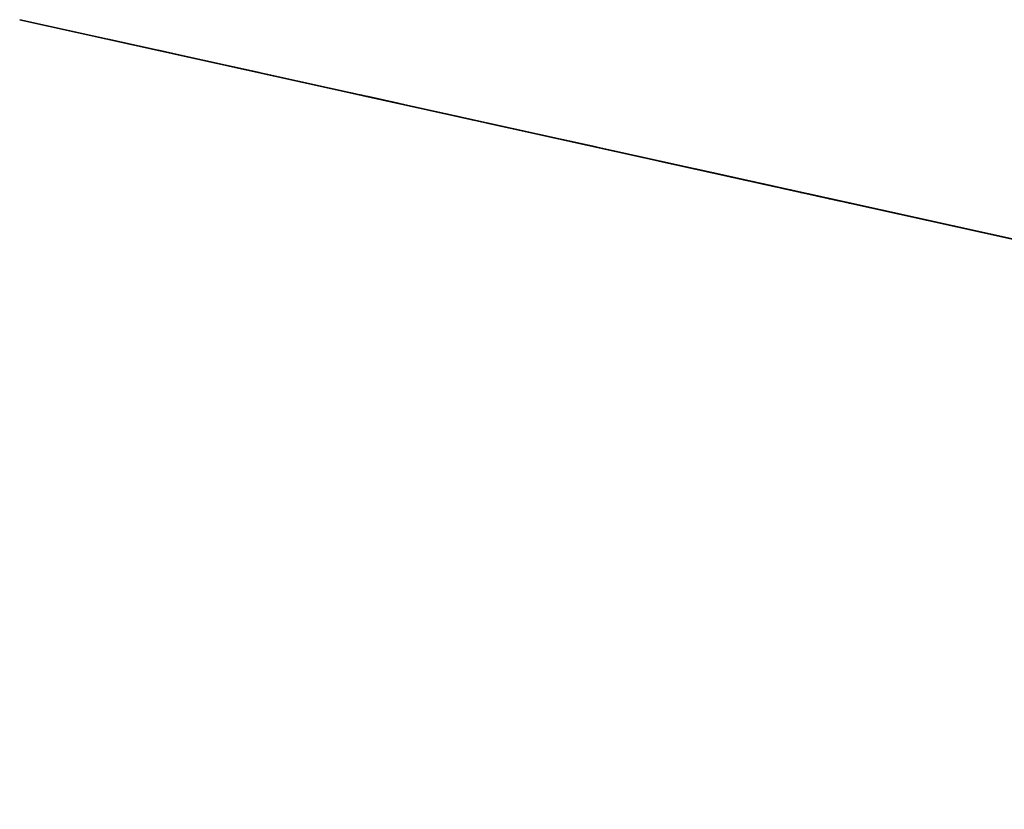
# Model space of a CAD drawing. Header units: metres. Extents: x 3435926.4 to 3435969.5, y 5439943.6 to 5439953.1.
# Tile 1 of 3: x 3435926.4 to 3435934.9, y 5439946.3 to 5439953.1. Entities that reach past the tile are written whole.
import ezdxf
from ezdxf import colors
from ezdxf.entities.mleader import LeaderData, LeaderLine
from ezdxf.math import Vec2, Vec3

# ---------------------------------------------------------------- set-up
doc = ezdxf.new("R2010")
doc.units = ezdxf.units.M
for name, color, linetype in [('LAYOUT Ansichtsfenster', 5, 'Continuous'), ('SCHNITT BAU Baugrube', 5, 'Continuous'), ('SCHNITT BAU Bestand', 7, 'Continuous'), ('SCHNITT BAU Neubau', 1, 'Continuous')]:
    doc.layers.add(name, color=color, linetype=linetype)
doc.layers.add('LAYOUT Kein Druck', color=5, linetype='Continuous', plot=False)
doc.styles.get("Standard").update_dxf_attribs({"font": 'isocpeur.ttf'})

# ---------------------------------------------------------------- blocks, each defined once
blk = doc.blocks.new('*U11')
at = {"linetype": 'ByBlock', "lineweight": -2}
h = blk.add_hatch(dxfattribs=at)
h.set_pattern_fill('GRAVEL', color=0)
h.set_pattern_definition([(228.0127875, (-1005.412, -4767.099999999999), (-203.2000000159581, -228.5999999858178), [3.4172144, -338.3048363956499]), (184.969741, (-1007.698000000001, -4769.639999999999), (304.799999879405, 25.40000144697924), [5.864047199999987, -580.5404889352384]), (132.5104471, (-1013.540000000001, -4770.147999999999), (254.0000001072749, -279.3999999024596), [4.1348152, -409.3472279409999]), (267.273689, (-1023.446, -4776.497999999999), (25.40000005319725, 507.9999999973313), [5.340045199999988, -528.6643742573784]), (292.83365418, (-1023.700000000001, -4781.831999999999), (-127.0000000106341, 304.7999999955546), [5.236336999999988, -518.3980774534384]), (357.2736889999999, (-1021.668000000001, -4786.657999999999), (-507.9999999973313, 25.40000005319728), [5.340045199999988, -528.6643742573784]), (37.69424047, (-1016.334000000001, -4786.911999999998), (-330.1999999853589, -254.0000000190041), [7.061936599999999, -699.1311531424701]), (72.25532837, (-1010.746000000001, -4782.593999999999), (177.8000000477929, 558.7999999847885), [6.667195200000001, -660.05256601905]), (121.42956562, (-1008.714000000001, -4776.243999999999), (-203.2000000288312, 330.1999999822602), [5.35813, -530.4554569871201]), (175.2363583, (-1011.508000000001, -4771.671999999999), (279.3999999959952, -25.40000004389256), [6.117132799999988, -299.7393694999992]), (222.3974378, (-1017.604, -4771.163999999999), (-304.7999999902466, -279.4000000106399), [7.910779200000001, -783.16772512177]), (138.81407483, (-998.3000000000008, -4776.751999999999), (-177.7999999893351, 152.4000000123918), [2.7000454, -267.30565824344]), (171.4692344, (-1000.332000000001, -4774.973999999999), (330.2000000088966, -50.79999994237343), [5.1368198, -508.5463899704]), (225, (-1005.412, -4774.212), (-3.552713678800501e-15, -25.40000000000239), [3.5920934, -32.32893108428]), (203.19859051, (-1007.19, -4771.163999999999), (127.0000000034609, 50.79999999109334), [1.934413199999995, -191.5062236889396]), (291.80140949, (-1008.968, -4771.925999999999), (-25.40000000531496, 76.19999999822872), [2.7356562, -134.0475299]), (30.96375653, (-1007.952000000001, -4774.465999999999), (76.20000000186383, 50.79999999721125), [4.443196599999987, -143.6629815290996]), (161.56505118, (-1004.142000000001, -4772.179999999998), (50.80000000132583, -25.39999999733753), [3.2128714, -77.10898116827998]), (16.389540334, (-1023.700000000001, -4771.925999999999), (254.0000000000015, 76.20000000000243), [4.50088, -445.5882667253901]), (70.34617594, (-1019.382000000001, -4770.655999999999), (-101.6000000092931, -279.3999999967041), [3.7759894, -373.822156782]), (293.19859051, (-1004.142000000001, -4767.099999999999), (-50.79999999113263, 127.0000000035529), [3.868800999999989, -189.5718358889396]), (343.6104596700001, (-1002.618000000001, -4770.655999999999), (-254.0000000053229, 76.19999998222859), [4.500879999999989, -445.5882667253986]), (339.44395478, (-1023.700000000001, -4787.673999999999), (-126.9999999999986, 50.8000000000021), [4.340351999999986, -212.6773431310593]), (294.7751406, (-1019.636, -4789.197999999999), (-127.0000001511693, 279.3999999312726), [3.6367212, -360.0359338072]), (66.80140949, (-1003.888000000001, -4792.499999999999), (50.79999999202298, 127.000000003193), [3.868801, -189.57183588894]), (17.35402464, (-1002.364, -4788.944), (-330.1999999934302, -101.6000000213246), [4.257827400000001, -421.523759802]), (69.44395478, (-1016.334000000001, -4792.499999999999), (-50.8000000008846, -126.9999999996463), [2.170175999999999, -214.84751913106]), (101.309932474, (-1005.412, -4792.499999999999), (-25.400000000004, 101.6000000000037), [1.295146, -128.21994964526]), (165.963756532, (-1005.666000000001, -4791.229999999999), (76.19999999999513, -25.39999999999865), [5.236337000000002, -99.49054589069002]), (186.00900596, (-1010.746000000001, -4789.959999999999), (253.9999999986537, 25.40000001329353), [4.852669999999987, -480.4136486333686]), (303.69006753, (-1007.952000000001, -4776.751999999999), (-25.40000000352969, 50.79999999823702), [3.6632388, -87.9177635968]), (353.15722659, (-1005.920000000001, -4779.799999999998), (431.8000000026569, -50.79999997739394), [6.395567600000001, -633.1600906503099]), (60.9453959, (-999.5700000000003, -4780.561999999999), (-101.6000000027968, -177.7999999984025), [2.6150824, -258.8939231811]), (90, (-998.3000000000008, -4778.275999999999), (-25.4, 25.4), [1.524, -23.876]), (120.25643716, (-1011.254000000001, -4789.197999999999), (101.5999999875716, -177.800000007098), [3.528669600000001, -349.339407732]), (48.01278749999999, (-1013.032, -4786.15), (203.2000000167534, 228.599999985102), [6.8344288, -334.88762199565]), (0, (-1008.460000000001, -4781.069999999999), (25.4, 25.4), [6.604, -18.796]), (325.3048465, (-1001.856000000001, -4781.069999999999), (254.0000000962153, -177.7999998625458), [4.0160956, -397.5931672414]), (254.0546040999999, (-998.5540000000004, -4783.355999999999), (-25.39999999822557, -101.6000000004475), [3.6982908, -181.21650038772]), (207.64597536, (-999.5700000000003, -4786.911999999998), (-482.6000000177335, -253.9999999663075), [6.021450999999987, -596.1246442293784]), (175.42607874, (-1004.904000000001, -4789.705999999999), (-330.1999999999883, 25.39999999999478), [6.3702946, -630.6584645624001])])
h.paths.add_polyline_path([(-80.00000000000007, -14.99999999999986), (79.99999999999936, -14.99999999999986), (65.00000000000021, 0), (-65.00000000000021, 0)])
at = {"color": 0, "linetype": 'ByBlock', "lineweight": -2}
blk.add_lwpolyline([(-80.00000000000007, -14.99999999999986), (79.99999999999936, -14.99999999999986), (65.00000000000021, 0), (-65.00000000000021, 0)], close=True, dxfattribs=at)
blk = doc.blocks.new('DN 160')
at = {"color": 0, "linetype": 'ByBlock', "lineweight": -2, "transparency": 16777216}
for radius in [0.08, 0.0785]:
    blk.add_circle((0, 0), radius, dxfattribs=at)
blk = doc.blocks.new('DN 110')
at = {"color": 0, "linetype": 'ByBlock', "lineweight": -2, "transparency": 16777216}
for radius in [0.055, 0.0535]:
    blk.add_circle((0, 0), radius, dxfattribs=at)
blk = doc.blocks.new('*U82')
h = blk.add_hatch()
h.set_pattern_fill('ANSI33', color=256, scale=0.01)
h.set_pattern_definition([(45, (0, 0), (-0.04490128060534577, 0.04490128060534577), []), (45, (0.04490130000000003, 0), (-0.04490128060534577, 0.04490128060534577), [0.03175, -0.015875])])
h.paths.add_polyline_path([(-0.36, -0.07499999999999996), (-0.35, -0.07499999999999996), (-0.35, 0), (-0.36, 0)])
h.paths.add_polyline_path([(0.36, -0.07499999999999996), (0.35, -0.07499999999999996), (0.35, 0), (0.36, 0)])
for points in [[(-0.36, 0), (0.36, 0), (0.36, -0.07499999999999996), (-0.36, -0.07499999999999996)], [(-0.36, -0.07499999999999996), (-0.35, -0.07499999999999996), (-0.35, 0), (-0.36, 0)], [(0.36, -0.07499999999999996), (0.35, -0.07499999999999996), (0.35, 0), (0.36, 0)]]:
    blk.add_lwpolyline(points, close=True)
blk = doc.blocks.new('*U80')
h = blk.add_hatch()
h.set_pattern_fill('ANSI33', color=256, scale=0.01)
h.set_pattern_definition([(45, (1.110223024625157e-16, 0), (-0.04490128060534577, 0.04490128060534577), []), (45, (0.04490130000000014, 0), (-0.04490128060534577, 0.04490128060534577), [0.03175, -0.015875])])
h.paths.add_polyline_path([(-0.35, 0), (0.35, 0), (0.35, -0.07499999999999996), (-0.35, -0.07499999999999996)])
blk.add_lwpolyline([(-0.35, 0), (0.35, 0), (0.35, -0.07499999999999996), (-0.35, -0.07499999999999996)], close=True)
blk = doc.blocks.new('*U88')
h = blk.add_hatch()
h.set_pattern_fill('ANSI33', color=0, scale=0.01)
h.set_pattern_definition([(45, (0, 7.105427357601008e-17), (-0.04490128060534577, 0.04490128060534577), []), (45, (0.04490130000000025, 7.105427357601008e-17), (-0.04490128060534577, 0.04490128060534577), [0.03175000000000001, -0.015875])])
h.paths.add_polyline_path([(-0.5200000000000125, 3.5527136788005e-16), (-0.4000000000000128, 3.5527136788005e-16), (-0.4000000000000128, -0.3999999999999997), (-0.5200000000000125, -0.3999999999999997)])
h.paths.add_polyline_path([(0.5200000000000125, 3.5527136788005e-16), (0.4000000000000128, 3.5527136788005e-16), (0.4000000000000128, -0.3999999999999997), (0.5200000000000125, -0.3999999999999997)])
at = {"color": 0, "linetype": 'ByBlock', "lineweight": -2}
for points in [[(-0.5200000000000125, -3.552713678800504e-16), (0.5200000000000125, 3.5527136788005e-16), (0.5200000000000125, -0.3999999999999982), (-0.5200000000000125, -0.399999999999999)], [(-0.5200000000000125, 3.5527136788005e-16), (-0.4000000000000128, 3.5527136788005e-16), (-0.4000000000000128, -0.3999999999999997), (-0.5200000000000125, -0.3999999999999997)], [(0.5200000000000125, 3.5527136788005e-16), (0.4000000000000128, 3.5527136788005e-16), (0.4000000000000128, -0.3999999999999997), (0.5200000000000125, -0.3999999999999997)]]:
    blk.add_lwpolyline(points, close=True, dxfattribs=at)
blk = doc.blocks.new('*U85')
h = blk.add_hatch()
h.set_pattern_fill('ANSI33', color=0, scale=0.01)
h.set_pattern_definition([(45, (0, 0), (-0.04490128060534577, 0.04490128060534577), []), (45, (0.04490130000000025, 0), (-0.04490128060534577, 0.04490128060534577), [0.03175000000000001, -0.015875])])
h.paths.add_polyline_path([(-0.5199999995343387, -0.1650000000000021), (0.5199999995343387, -0.1650000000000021), (0.5199999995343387, 0), (-0.5199999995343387, 0)])
at = {"color": 0, "linetype": 'ByBlock', "lineweight": -2}
blk.add_lwpolyline([(-0.5199999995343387, -0.1650000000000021), (0.5199999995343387, -0.1650000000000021), (0.5199999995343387, 0), (-0.5199999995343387, 0)], close=True, dxfattribs=at)
blk = doc.blocks.new('*U91')
h = blk.add_hatch()
h.set_pattern_fill('ANSI33', color=0, scale=0.01)
h.set_pattern_definition([(45, (0, 0), (-0.04490128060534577, 0.04490128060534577), []), (45, (0.04490130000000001, 0), (-0.04490128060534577, 0.04490128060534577), [0.03175, -0.015875])])
h.paths.add_polyline_path([(0.3999999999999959, -1.110223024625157e-15), (0.5200000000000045, -1.110223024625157e-15), (0.5200000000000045, -0.1499999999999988), (0.4600000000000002, -0.1499999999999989), (0.4600000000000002, -0.3999999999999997), (0.3999999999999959, -0.3999999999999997)])
h.paths.add_polyline_path([(-0.5200000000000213, -1.110223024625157e-15), (-0.4000000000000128, -1.110223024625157e-15), (-0.4000000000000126, -0.4000000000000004), (-0.4600000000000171, -0.4000000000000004), (-0.4600000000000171, -0.1499999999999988), (-0.5200000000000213, -0.1499999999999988)])
at = {"color": 0, "linetype": 'ByBlock', "lineweight": -2}
for points in [[(-0.5200000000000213, -1.665334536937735e-15), (0.5200000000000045, -1.110223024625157e-15), (0.5200000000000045, -0.3999999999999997), (-0.5200000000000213, -0.4000000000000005)], [(-0.5200000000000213, -1.110223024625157e-15), (-0.4000000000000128, -1.110223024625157e-15), (-0.4000000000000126, -0.4000000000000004), (-0.4600000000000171, -0.4000000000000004), (-0.4600000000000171, -0.1499999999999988), (-0.5200000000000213, -0.1499999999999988)], [(0.3999999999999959, -1.110223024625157e-15), (0.5200000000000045, -1.110223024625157e-15), (0.5200000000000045, -0.1499999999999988), (0.4600000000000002, -0.1499999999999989), (0.4600000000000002, -0.3999999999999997), (0.3999999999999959, -0.3999999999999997)]]:
    blk.add_lwpolyline(points, close=True, dxfattribs=at)
blk.add_lwpolyline([(-0.3100000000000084, -0.1500000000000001), (0.3099999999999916, -0.1500000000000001), (0.3099999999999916, -0.4000000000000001), (-0.3100000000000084, -0.4000000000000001)], close=True)
blk = doc.blocks.new('*U92')
h = blk.add_hatch()
h.set_pattern_fill('ANSI33', color=0, scale=0.01)
h.set_pattern_definition([(45, (8.43769498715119e-15, -1.195670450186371), (-0.04490128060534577, 0.04490128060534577), []), (45, (0.04490130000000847, -1.195670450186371), (-0.04490128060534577, 0.04490128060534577), [0.03175, -0.015875])])
h.paths.add_polyline_path([(0.4000000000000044, -0.3999999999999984), (0.5200000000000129, -0.3999999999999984), (0.5200000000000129, -0.2500000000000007), (0.4600000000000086, -0.2500000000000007), (0.4600000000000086, 0), (0.4000000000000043, 0)])
h.paths.add_polyline_path([(-0.5200000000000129, -0.3999999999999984), (-0.4000000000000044, -0.3999999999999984), (-0.4000000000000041, 6.661338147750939e-16), (-0.4600000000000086, 6.661338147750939e-16), (-0.4600000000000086, -0.2500000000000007), (-0.5200000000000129, -0.2500000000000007)])
at = {"color": 0, "linetype": 'ByBlock', "lineweight": -2}
for points in [[(-0.5200000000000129, -0.3999999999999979), (0.5200000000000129, -0.3999999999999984), (0.5200000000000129, 0), (-0.5200000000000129, 8.881784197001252e-16)], [(-0.5200000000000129, -0.3999999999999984), (-0.4000000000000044, -0.3999999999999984), (-0.4000000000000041, 6.661338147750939e-16), (-0.4600000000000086, 6.661338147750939e-16), (-0.4600000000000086, -0.2500000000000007), (-0.5200000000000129, -0.2500000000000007)], [(0.4000000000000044, -0.3999999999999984), (0.5200000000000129, -0.3999999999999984), (0.5200000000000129, -0.2500000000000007), (0.4600000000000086, -0.2500000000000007), (0.4600000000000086, 0), (0.4000000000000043, 0)]]:
    blk.add_lwpolyline(points, close=True, dxfattribs=at)
blk.add_lwpolyline([(-0.3100000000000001, -0.2499999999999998), (0.3100000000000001, -0.2499999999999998), (0.3100000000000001, 4.440892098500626e-16), (-0.3100000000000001, 4.440892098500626e-16)], close=True)
blk = doc.blocks.new('*U93')
at = {"linetype": 'ByBlock', "lineweight": -2}
h = blk.add_hatch(dxfattribs=at)
h.set_pattern_fill('ANSI33', color=0, scale=0.01)
h.set_pattern_definition([(45, (0, 3.552713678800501e-15), (-0.04490128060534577, 0.04490128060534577), []), (45, (0.04490130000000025, 3.552713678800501e-15), (-0.04490128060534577, 0.04490128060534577), [0.03175000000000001, -0.015875])])
h.paths.add_polyline_path([(-0.52, 0), (-0.4, 0), (-0.4, -0.04500000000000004), (0.4, -0.04500000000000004), (0.4, 0), (0.52, 0), (0.52, -0.1949999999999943), (-0.52, -0.1949999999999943)])
at = {"color": 0, "linetype": 'ByBlock', "lineweight": -2}
blk.add_lwpolyline([(-0.52, 0), (-0.4, 0), (-0.4, -0.04500000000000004), (0.4, -0.04500000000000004), (0.4, 0), (0.52, 0), (0.52, -0.1949999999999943), (-0.52, -0.1949999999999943)], close=True, dxfattribs=at)
blk.add_lwpolyline([(-0.52, -0.1949999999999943), (0.52, -0.1949999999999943), (0.52, 0), (-0.52, 0)], close=True)

msp = doc.modelspace()

# ---------------------------------------------------------------- hatches: boundary and pattern name
at = {"layer": 'SCHNITT BAU Baugrube', "extrusion": (-0.2158429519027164, -0.9764280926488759, 1.298002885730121e-10)}
h = msp.add_hatch(dxfattribs=at)
h.set_pattern_fill('AR-CONC', color=256, scale=0.0009999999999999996, angle=-5.603326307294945e-10)
h.set_pattern_definition([(49.99999999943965, (2180755.746590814, -50.35921426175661), (0.1821846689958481, -0.01593908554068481), [0.01904999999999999, -0.20955]), (354.9999999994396, (2180755.746590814, -50.35921426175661), (-0.03524342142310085, 0.1910568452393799), [0.01523999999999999, -0.1676405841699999]), (100.4514446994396, (2180755.761772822, -50.36054251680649), (0.1469412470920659, 0.1751177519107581), [0.01619000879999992, -0.1780902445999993]), (46.1841999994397, (2180755.746590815, -50.30841426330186), (0.2710790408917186, -0.04204232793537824), [0.02857499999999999, -0.3143249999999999]), (96.63555760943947, (2180755.769180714, -50.31191776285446), (0.2374041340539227, 0.2474261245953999), [0.02428502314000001, -0.26713560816]), (351.1841511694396, (2180755.746590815, -50.30841426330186), (0.2374041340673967, 0.247426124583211), [0.02285996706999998, -0.2514597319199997]), (20.99999999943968, (2180755.771990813, -50.32111426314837), (0.1516143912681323, -0.1022651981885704), [0.01904999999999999, -0.2095499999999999]), (325.9999999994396, (2180755.771990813, -50.32111426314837), (0.06180202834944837, 0.184187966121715), [0.01523999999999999, -0.1676399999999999]), (71.45144499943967, (2180755.784625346, -50.32963636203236), (0.2134164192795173, 0.08192276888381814), [0.0161900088, -0.1780899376]), (37.49999999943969, (2180755.746590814, -50.35921426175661), (0.003088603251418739, 0.08455503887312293), [0, -0.1656079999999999, 0, -0.1701799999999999, 0, -0.1682749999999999]), (7.499999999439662, (2180755.746590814, -50.35921426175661), (0.06681966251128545, 0.1001805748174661), [0, -0.09702799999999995, 0, -0.1617979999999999, 0, -0.06413499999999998]), (327.4999999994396, (2180755.689948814, -50.35921426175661), (0.1355905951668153, -0.005728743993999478), [0, -0.0635, 0, -0.19812, 0, -0.26289]), (317.4999999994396, (2180755.664548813, -50.35921426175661), (0.1481291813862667, 0.02542649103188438), [0, -0.08254999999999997, 0, -0.1315719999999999, 0, -0.1866899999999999])])
h.paths.add_polyline_path([(2180767.428590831, -2.584214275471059), (2180765.188590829, -2.584214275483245), (2180765.188590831, -2.884214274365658), (2180767.428590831, -2.884214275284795)])
at = {"layer": 'SCHNITT BAU Bestand', "extrusion": (-0.2158429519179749, -0.976428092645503, -5.63665378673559e-11)}
h = msp.add_hatch(dxfattribs=at)
h.set_pattern_fill('EARTH', color=256, scale=0.1000000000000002, angle=44.99999999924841)
h.set_pattern_definition([(44.9999999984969, (2180759.48847094, -9.225341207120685), (2.355998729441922e-11, 0.8980256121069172), [0.6350000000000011, -0.6350000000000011]), (44.9999999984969, (2180759.320091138, -9.056961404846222), (2.355998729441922e-11, 0.8980256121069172), [0.6350000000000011, -0.6350000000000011]), (44.9999999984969, (2180759.151711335, -8.888581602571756), (2.355998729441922e-11, 0.8980256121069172), [0.6350000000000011, -0.6350000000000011]), (134.9999999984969, (2180759.151711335, -8.776328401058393), (-0.898025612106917, 2.355998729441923e-11), [0.6350000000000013, -0.6350000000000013]), (134.9999999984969, (2180759.320091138, -8.607948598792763), (-0.898025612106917, 2.355998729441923e-11), [0.6350000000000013, -0.6350000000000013]), (134.9999999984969, (2180759.48847094, -8.439568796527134), (-0.898025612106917, 2.355998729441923e-11), [0.6350000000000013, -0.6350000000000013])])
h.paths.add_polyline_path([(2180760.273470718, -6.615303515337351), (2180765.073470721, -6.615303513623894), (2180765.073470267, -8.440341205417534), (2180760.273470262, -8.44034120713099)])
edge = h.paths.add_edge_path(flags=16)
edge.add_arc((2180762.673470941, -7.778341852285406), 0.2379999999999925, 0, 360)
at = {"layer": 'SCHNITT BAU Bestand', "extrusion": (-0.2158429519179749, -0.976428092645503, -5.636653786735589e-11)}
h = msp.add_hatch(dxfattribs=at)
h.set_pattern_fill('AR-CONC', color=256, scale=0.001000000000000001, angle=-7.515918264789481e-10)
h.set_pattern_definition([(49.99999999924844, (2180771.106333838, -43.92257573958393), (0.1821846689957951, -0.01593908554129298), [0.01905000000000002, -0.2095500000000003]), (354.9999999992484, (2180771.106333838, -43.92257573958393), (-0.03524342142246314, 0.191056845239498), [0.01524, -0.1676405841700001]), (100.4514446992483, (2180771.121515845, -43.92390399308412), (0.1469412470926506, 0.175117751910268), [0.01619000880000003, -0.1780902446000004]), (46.18419999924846, (2180771.106333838, -43.87177573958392), (0.2710790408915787, -0.04204232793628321), [0.02857500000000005, -0.3143250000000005]), (96.63555760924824, (2180771.128923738, -43.87527923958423), (0.237404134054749, 0.2474261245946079), [0.02428502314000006, -0.2671356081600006]), (351.1841511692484, (2180771.106333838, -43.87177573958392), (0.2374041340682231, 0.2474261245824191), [0.02285996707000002, -0.2514597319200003]), (20.99999999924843, (2180771.131733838, -43.88447573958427), (0.1516143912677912, -0.1022651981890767), [0.01905000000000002, -0.2095500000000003]), (325.9999999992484, (2180771.131733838, -43.88447573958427), (0.06180202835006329, 0.184187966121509), [0.01524000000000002, -0.1676400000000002]), (71.45144499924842, (2180771.144368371, -43.89299783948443), (0.2134164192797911, 0.08192276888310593), [0.01619000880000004, -0.1780899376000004]), (37.4999999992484, (2180771.106333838, -43.92257573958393), (0.003088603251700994, 0.08455503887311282), [0, -0.1656080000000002, 0, -0.1701800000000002, 0, -0.1682750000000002]), (7.499999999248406, (2180771.106333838, -43.92257573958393), (0.06681966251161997, 0.1001805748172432), [0, -0.09702800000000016, 0, -0.1617980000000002, 0, -0.0641350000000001]), (327.4999999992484, (2180771.049691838, -43.92257573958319), (0.1355905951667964, -0.005728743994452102), [0, -0.06350000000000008, 0, -0.1981200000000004, 0, -0.2628900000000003]), (317.4999999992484, (2180771.024291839, -43.92257573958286), (0.1481291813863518, 0.02542649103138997), [0, -0.08255000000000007, 0, -0.1315720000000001, 0, -0.1866900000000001])])
h.paths.add_polyline_path([(2180760.273470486, -6.615303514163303), (2180760.273470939, -6.215341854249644), (2180760.42347094, -6.215341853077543), (2180760.423470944, -6.127841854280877), (2180760.723470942, -6.127841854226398), (2180760.723470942, -6.215341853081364), (2180761.023470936, -6.215341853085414), (2180761.023470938, -6.127841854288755), (2180761.323470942, -6.127841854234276), (2180761.323470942, -6.215341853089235), (2180761.623470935, -6.215341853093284), (2180761.623470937, -6.127841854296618), (2180761.92347094, -6.12784185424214), (2180761.92347094, -6.215341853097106), (2180762.223470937, -6.215341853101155), (2180762.223470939, -6.127841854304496), (2180762.523470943, -6.127841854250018), (2180762.523470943, -6.215341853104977), (2180762.823470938, -6.215341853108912), (2180762.823470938, -6.127841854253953), (2180763.123470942, -6.127841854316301), (2180763.123470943, -6.21534185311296), (2180763.423470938, -6.215341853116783), (2180763.423470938, -6.127841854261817), (2180763.723470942, -6.127841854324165), (2180763.723470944, -6.215341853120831), (2180764.023470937, -6.215341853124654), (2180764.023470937, -6.127841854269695), (2180764.323470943, -6.127841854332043), (2180764.323470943, -6.215341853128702), (2180764.623470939, -6.215341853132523), (2180764.623470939, -6.127841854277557), (2180764.923470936, -6.127841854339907), (2180764.923470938, -6.215341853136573), (2180765.073470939, -6.215341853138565), (2180765.073470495, -6.615303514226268)])

# ---------------------------------------------------------------- linework, layer by layer
at = {"layer": 'LAYOUT Ansichtsfenster', "extrusion": (-0.2158429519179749, -0.976428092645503, -5.636653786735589e-11), "elevation": -6053343.552425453}
for points in [[(2180759.488470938, 5.124658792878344), (2180791.338470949, 5.124658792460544), (2180791.338470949, -5.125341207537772), (2180759.488470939, -5.125341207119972)], [(2180765.858470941, -5.125341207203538), (2180759.488470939, -5.125341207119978), (2180759.488470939, -9.225341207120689), (2180765.858470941, -9.225341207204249)]]:
    msp.add_lwpolyline(points, close=True, dxfattribs=at)
at = {"layer": 'LAYOUT Kein Druck', "extrusion": (-0.2158429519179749, -0.976428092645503, -5.636652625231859e-11), "elevation": -6053343.552425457}
msp.add_lwpolyline([(2180762.513470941, -7.68596580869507), (2180762.593470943, -7.824529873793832), (2180762.673470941, -7.6859658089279)], close=True, dxfattribs=at)
at = {"layer": 'LAYOUT Kein Druck', "extrusion": (-0.2158429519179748, -0.9764280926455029, -5.636653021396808e-11), "elevation": -6053343.552425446}
msp.add_lwpolyline([(2180762.753470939, -7.824529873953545), (2180762.593470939, -7.8245298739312), (2180762.67347094, -7.685965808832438)], close=True, dxfattribs=at)
at = {"layer": 'LAYOUT Kein Druck', "extrusion": (-0.2158429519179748, -0.9764280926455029, -5.636654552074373e-11), "elevation": -6053343.552425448}
msp.add_lwpolyline([(2180762.753470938, -7.824529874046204), (2180762.593470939, -7.824529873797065), (2180762.67347094, -7.96309393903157)], close=True, dxfattribs=at)
at = {"layer": 'LAYOUT Kein Druck', "extrusion": (-0.2158429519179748, -0.9764280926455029, -5.636655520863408e-11), "elevation": -6053343.55242545}
msp.add_lwpolyline([(2180762.753470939, -7.824529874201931), (2180762.833470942, -7.685965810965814), (2180762.673470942, -7.685965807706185)], close=True, dxfattribs=at)
at = {"layer": 'SCHNITT BAU Baugrube', "extrusion": (-0.2158429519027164, -0.976428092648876, 1.298003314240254e-10), "elevation": -6053343.552391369}
msp.add_lwpolyline([(2180767.428590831, -2.584214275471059), (2180765.188590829, -2.584214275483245), (2180765.188590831, -2.884214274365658), (2180767.428590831, -2.884214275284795)], close=True, dxfattribs=at)
at = {"layer": 'SCHNITT BAU Baugrube', "extrusion": (-0.2158429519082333, -0.9764280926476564, -4.440892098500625e-16), "elevation": -6053343.55240369}
msp.add_lwpolyline([(2180765.188556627, -2.885000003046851), (2180767.428556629, -2.885000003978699), (2180767.428556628, 0.09999999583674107), (2180765.188556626, 0.09999999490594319)], close=True, dxfattribs=at)
at = {"layer": 'SCHNITT BAU Bestand', "extrusion": (-0.2158429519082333, -0.9764280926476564, -4.440892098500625e-16), "elevation": -6053343.552403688}
msp.add_lwpolyline([(2180759.48853133, -3.790467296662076e-09), (2180766.308556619, -4.721789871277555e-09), (2180771.341676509, -5.653112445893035e-09), (2180776.886492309, -4.721789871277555e-09), (2180784.107189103, -2.859144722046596e-09), (2180791.338531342, -2.124019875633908e-09)], dxfattribs=at)
at = {"layer": 'SCHNITT BAU Bestand', "extrusion": (-0.2158429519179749, -0.976428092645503, -5.636653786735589e-11)}
for points, elevation in [([(2180760.273470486, -6.615303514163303), (2180760.273470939, -6.215341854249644), (2180760.42347094, -6.215341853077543), (2180760.423470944, -6.127841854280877), (2180760.723470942, -6.127841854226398), (2180760.723470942, -6.215341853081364), (2180761.023470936, -6.215341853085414), (2180761.023470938, -6.127841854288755), (2180761.323470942, -6.127841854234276), (2180761.323470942, -6.215341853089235), (2180761.623470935, -6.215341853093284), (2180761.623470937, -6.127841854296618), (2180761.92347094, -6.12784185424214), (2180761.92347094, -6.215341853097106), (2180762.223470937, -6.215341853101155), (2180762.223470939, -6.127841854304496), (2180762.523470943, -6.127841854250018), (2180762.523470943, -6.215341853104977), (2180762.823470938, -6.215341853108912), (2180762.823470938, -6.127841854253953), (2180763.123470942, -6.127841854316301), (2180763.123470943, -6.21534185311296), (2180763.423470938, -6.215341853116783), (2180763.423470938, -6.127841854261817), (2180763.723470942, -6.127841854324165), (2180763.723470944, -6.215341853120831), (2180764.023470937, -6.215341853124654), (2180764.023470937, -6.127841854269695), (2180764.323470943, -6.127841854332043), (2180764.323470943, -6.215341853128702), (2180764.623470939, -6.215341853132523), (2180764.623470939, -6.127841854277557), (2180764.923470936, -6.127841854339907), (2180764.923470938, -6.215341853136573), (2180765.073470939, -6.215341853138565), (2180765.073470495, -6.615303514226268)], -6053343.552425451), ([(2180760.273470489, -6.215341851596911), (2180760.42347094, -6.215341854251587), (2180760.423470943, -6.04034185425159), (2180760.273470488, -6.04034185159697)], -6053343.552425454), ([(2180760.723470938, -6.215341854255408), (2180761.023470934, -6.215341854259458), (2180761.023470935, -6.040341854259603), (2180760.723470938, -6.040341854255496)], -6053343.552425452), ([(2180761.323470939, -6.215341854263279), (2180761.623470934, -6.215341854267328), (2180761.623470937, -6.040341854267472), (2180761.323470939, -6.040341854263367)], -6053343.552425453), ([(2180761.923470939, -6.21534185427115), (2180762.223470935, -6.215341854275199), (2180762.223470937, -6.040341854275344), (2180761.923470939, -6.040341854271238)], -6053343.552425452), ([(2180762.523470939, -6.215341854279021), (2180762.823470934, -6.21534185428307), (2180762.823470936, -6.040341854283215), (2180762.523470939, -6.040341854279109)], -6053343.552425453), ([(2180763.123470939, -6.215341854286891), (2180763.423470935, -6.215341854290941), (2180763.423470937, -6.040341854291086), (2180763.123470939, -6.040341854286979)], -6053343.552425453), ([(2180763.723470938, -6.215341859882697), (2180764.023470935, -6.215341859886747), (2180764.023470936, -6.040341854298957), (2180763.723470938, -6.04034185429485)], -6053343.552425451), ([(2180764.32347094, -6.215341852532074), (2180764.623470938, -6.215341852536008), (2180764.623470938, -6.040341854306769), (2180764.32347094, -6.040341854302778)], -6053343.552425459), ([(2180764.923470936, -6.215341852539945), (2180765.073470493, -6.215341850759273), (2180765.073470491, -6.040341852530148), (2180764.923470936, -6.040341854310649)], -6053343.552425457)]:
    msp.add_lwpolyline(points, close=True, dxfattribs=dict(at, elevation=elevation))
at = {"layer": 'SCHNITT BAU Bestand', "extrusion": (-0.2158429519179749, -0.976428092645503, -5.63665378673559e-11), "elevation": -6053343.552425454}
msp.add_lwpolyline([(2180760.273471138, -5.914415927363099), (2180765.07347114, -5.914415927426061), (2180765.07347114, -6.040341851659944), (2180760.273471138, -6.040341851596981)], close=True, dxfattribs=at)
at = {"layer": 'SCHNITT BAU Neubau', "extrusion": (-0.2158429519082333, -0.9764280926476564, -4.440892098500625e-16), "elevation": -6053343.552403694}
for points in [[(2180766.768556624, -1.674999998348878), (2180773.444088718, -1.675000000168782), (2180773.444088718, -1.785000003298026), (2180766.768556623, -1.785000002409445)], [(2180766.768556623, -1.89499999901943), (2180773.444088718, -1.895000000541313), (2180773.444088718, -2.005000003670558), (2180766.768556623, -2.005000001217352)], [(2180766.828556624, -2.050000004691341), (2180773.384088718, -2.050000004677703), (2180773.384088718, -1.630000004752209), (2180766.828556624, -1.630000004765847)]]:
    msp.add_lwpolyline(points, close=True, dxfattribs=at)

# ---------------------------------------------------------------- block references
at = {"layer": 'SCHNITT BAU Neubau', "extrusion": (-0.2158429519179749, -0.976428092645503, -5.636653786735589e-11), "rotation": 359.9999999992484}
for name, p in [('DN 110', (2180762.53858568, -7.700465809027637, -6053343.55242546)), ('DN 160', (2180762.593470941, -7.824529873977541, -6053343.552425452))]:
    msp.add_blockref(name, p, dxfattribs=at)
at = {"layer": 'SCHNITT BAU Neubau', "extrusion": (-0.2158429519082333, -0.9764280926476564, -4.440892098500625e-16), "xscale": 0.01, "yscale": 0.01, "zscale": 0.01, "rotation": 359.9999999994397}
msp.add_blockref('*U11', (2180766.308556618, -2.435000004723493, -6053343.552403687), dxfattribs=at)
at = {"layer": 'SCHNITT BAU Neubau', "extrusion": (-0.2158429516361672, -0.9764280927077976, 1.556785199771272e-09), "rotation": 359.9999999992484}
for name, p in [('*U88', (2180766.31024329, -0.2305762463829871, -6053343.551796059)), ('*U85', (2180766.310243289, -0.06557624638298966, -6053343.551796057)), ('*U91', (2180766.310243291, -0.6305762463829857, -6053343.551796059)), ('*U92', (2180766.31024329, -1.030576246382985, -6053343.551796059)), ('*U93', (2180766.310243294, -2.230576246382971, -6053343.551796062)), ('*U91', (2180766.31024329, -1.430576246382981, -6053343.551796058)), ('*U92', (2180766.310243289, -1.830576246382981, -6053343.551796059)), ('*U82', (2180766.310243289, 0.00942375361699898, -6053343.551796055)), ('*U80', (2180766.310243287, 0.009423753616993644, -6053343.551796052))]:
    msp.add_blockref(name, p, dxfattribs=at)

# ---------------------------------------------------------------- next in the draw order: leaders
at = {"layer": 'SCHNITT BAU Neubau'}
ml = msp.add_multileader_mtext('Standard', dxfattribs=at)
ml.set_content('\\A1;DN 450 {\\A0;P235TR1 t≥13,0 mm}', color=256)
ml.set_leader_properties()
ml.build(insert=Vec2(0, 0))
ml.multileader.update_dxf_attribs({"dogleg_length": 1, "arrow_head_size": 0.1, "scale": 0.1})
ctx = ml.context
ctx.base_point, ctx.scale, ctx.char_height, ctx.arrow_head_size, ctx.landing_gap_size, ctx.plane_origin, ctx.plane_x_axis, ctx.plane_y_axis = Vec3(3435930.320073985, 5439952.260247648, -7.386657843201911), 0.1, 0.1, 0.1, 0.05, Vec3(3435929.479098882, 5439952.446148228, -7.750000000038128), Vec3(0.976428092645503, -0.2158429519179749, -1.311775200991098e-11), Vec3(6.422216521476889e-13, -5.786924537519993e-11, 1)
notes = []
notes.append((ctx, [(0, (1, 1, 0), (3435930.222431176, 5439952.281831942, -7.386657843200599), (0.9764280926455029, -0.2158429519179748, -1.311775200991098e-11), 0.1, [(0, [(3435929.711488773, 5439952.394777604, -7.778000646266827)], 0, [])])]))
ctx.mtext.insert, ctx.mtext.text_direction, ctx.mtext.flow_direction, ctx.mtext.extrusion = Vec3(3435930.36889539, 5439952.2494555, -7.326657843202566), Vec3(0.976428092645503, -0.2158429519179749, -1.311775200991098e-11), 5, Vec3(-0.2158429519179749, -0.976428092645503, -5.636653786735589e-11)
ctx.mtext.has_bg_fill, ctx.mtext.bg_color, ctx.mtext.bg_scale_factor, ctx.mtext.bg_transparency, ctx.mtext.use_window_bg_color = 1, -1027028792, 1.5, 0, 1
for ctx, leaders in notes:
    for number, flags, end, landing, length, lines in leaders:
        leader = LeaderData()
        leader.index, (leader.has_last_leader_line, leader.has_dogleg_vector, leader.attachment_direction) = number, flags
        leader.last_leader_point, leader.dogleg_vector, leader.dogleg_length = Vec3(end), Vec3(landing), length
        for number, points, colour, breaks in lines:
            line = LeaderLine()
            line.index, line.vertices, line.color, line.breaks = number, Vec3.list(points), colors.encode_raw_color(colour), breaks
            leader.lines.append(line)
        ctx.leaders.append(leader)

# ---------------------------------------------------------------- next in the draw order: leaders
ml = msp.add_multileader_mtext('Standard', dxfattribs=at)
ml.set_content('\\A1;3×PVC DN 160+3×PVC DN 110', color=256)
ml.set_leader_properties()
ml.build(insert=Vec2(0, 0))
ml.multileader.update_dxf_attribs({"dogleg_length": 1, "arrow_head_size": 0.1, "scale": 0.1})
ctx = ml.context
ctx.base_point, ctx.scale, ctx.char_height, ctx.arrow_head_size, ctx.landing_gap_size, ctx.plane_origin, ctx.plane_x_axis, ctx.plane_y_axis = Vec3(3435930.320073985, 5439952.260247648, -8.067830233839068), 0.1, 0.1, 0.1, 0.05, Vec3(3435929.741535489, 5439952.388135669, -8.50569700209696), Vec3(0.976428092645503, -0.2158429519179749, -1.311775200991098e-11), Vec3(6.422216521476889e-13, -5.786924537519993e-11, 1)
notes = []
notes.append((ctx, [(0, (1, 1, 0), (3435930.222431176, 5439952.281831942, -8.067830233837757), (0.9764280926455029, -0.2158429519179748, -1.311775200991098e-11), 0.1, [(0, [(3435929.562095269, 5439952.427801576, -7.835000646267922)], 0, [])])]))
ctx.mtext.insert, ctx.mtext.text_direction, ctx.mtext.flow_direction, ctx.mtext.extrusion = Vec3(3435930.36889539, 5439952.2494555, -8.017830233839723), Vec3(0.976428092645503, -0.2158429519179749, -1.311775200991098e-11), 5, Vec3(-0.2158429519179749, -0.976428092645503, -5.636653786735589e-11)
ctx.mtext.has_bg_fill, ctx.mtext.bg_color, ctx.mtext.bg_scale_factor, ctx.mtext.bg_transparency, ctx.mtext.use_window_bg_color = 1, -1027028792, 1.5, 0, 1
for ctx, leaders in notes:
    for number, flags, end, landing, length, lines in leaders:
        leader = LeaderData()
        leader.index, (leader.has_last_leader_line, leader.has_dogleg_vector, leader.attachment_direction) = number, flags
        leader.last_leader_point, leader.dogleg_vector, leader.dogleg_length = Vec3(end), Vec3(landing), length
        for number, points, colour, breaks in lines:
            line = LeaderLine()
            line.index, line.vertices, line.color, line.breaks = number, Vec3.list(points), colors.encode_raw_color(colour), breaks
            leader.lines.append(line)
        ctx.leaders.append(leader)

# ---------------------------------------------------------------- next in the draw order: linework, layer by layer
at = {"layer": 'LAYOUT Kein Druck', "extrusion": (-0.2158429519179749, -0.976428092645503, -5.636653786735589e-11), "elevation": -6053343.552425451}
msp.add_lwpolyline([(2180760.273470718, -6.615303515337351), (2180765.073470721, -6.615303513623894), (2180765.073470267, -8.440341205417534), (2180760.273470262, -8.44034120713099)], close=True, dxfattribs=at)
at = {"layer": 'SCHNITT BAU Neubau', "extrusion": (-0.2158429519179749, -0.976428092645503, -5.63665378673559e-11)}
for radius in [0.2379999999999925, 0.225]:
    msp.add_circle((2180762.673470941, -7.778341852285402, -6053343.552425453), radius, dxfattribs=at)

# ---------------------------------------------------------------- next in the draw order: block references
at = {"layer": 'SCHNITT BAU Neubau', "extrusion": (-0.2158429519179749, -0.976428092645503, -5.636653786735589e-11), "rotation": 359.9999999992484}
for name, p in [('DN 160', (2180762.673470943, -7.68596580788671, -6053343.552425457)), ('DN 110', (2180762.673470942, -7.934093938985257, -6053343.552425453)), ('DN 160', (2180762.753470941, -7.824529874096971, -6053343.552425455)), ('DN 110', (2180762.808356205, -7.70046581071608, -6053343.552425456))]:
    msp.add_blockref(name, p, dxfattribs=at)

doc.saveas('drawing.dxf')
